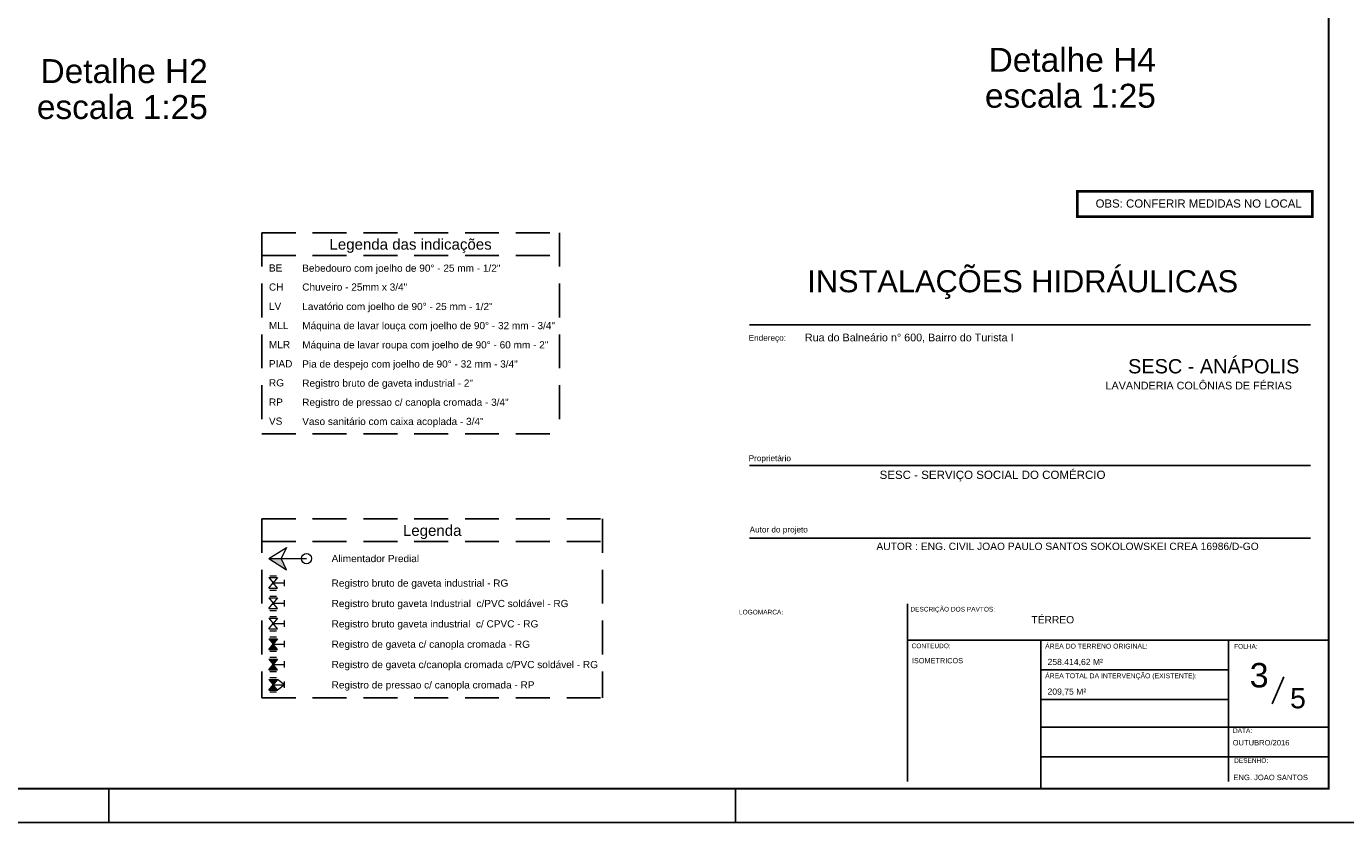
# Model space of a CAD drawing. Header units: millimetres. Extents: x -15 to 153, y -141 to 37.
# Tile 29 of 98: x 29 to 68, y -82 to -58. Entities that reach past the tile are written whole.
import ezdxf
from ezdxf.enums import TextEntityAlignment as Align

# ---------------------------------------------------------------- set-up
doc = ezdxf.new("R2010")
doc.units = ezdxf.units.MM
doc.header["$MEASUREMENT"] = 0
doc.linetypes.add('HIDDEN', pattern=[0.375, 0.25, -0.125])
doc.layers.get('0').update_dxf_attribs({"color": 5, "lineweight": 20})
for name, color, linetype in [('ARQ_TXT_GER', 2, 'Continuous'), ('ARQ_TXT_LEG', 20, 'Continuous'), ('ARQ_TXT_TIT', 4, 'Continuous'), ('HACHURA', 8, 'Continuous'), ('TXT-ESP', 40, 'Continuous'), ('XX-CARIMBO', 9, 'Continuous'), ('XX-FOLHA', 253, 'Continuous')]:
    doc.layers.add(name, color=color, linetype=linetype)
doc.layers.add('Simbolos', color=5, linetype='Continuous', lineweight=20)
doc.layers.add('Simbolos_int', color=174, linetype='Continuous', lineweight=5)
doc.styles.add('Arial', font='arial.ttf')
doc.styles.add('Texto Cota', font='arial.ttf')

# ---------------------------------------------------------------- blocks, each defined once
blk = doc.blocks.new('Aprovacao A-1_SC')
at = {"layer": 'XX-CARIMBO', "ltscale": 0.5}
blk.add_line((0, 0), (840, 0), dxfattribs=at)
at = {"layer": 'XX-FOLHA', "ltscale": 0.5}
blk.add_line((470, 10), (470, 0), dxfattribs=at)
blk.add_line((470, 10), (470, 0), dxfattribs=at)
at = {"layer": 'XX-FOLHA'}
blk.add_line((655, 0), (655, 10), dxfattribs=at)
blk.add_line((655, 0), (655, 10), dxfattribs=at)
at = {"layer": 'XX-FOLHA', "ltscale": 0.5, "const_width": 0.5}
blk.add_lwpolyline([(25, 584), (25, 10), (830, 10), (830, 584), (25, 584)], dxfattribs=at)

msp = doc.modelspace()

# ---------------------------------------------------------------- hatches: boundary and pattern name
at = {"layer": 'Simbolos', "linetype": 'Continuous'}
for points in [[(36.245, -73.976), (36.765, -74.303), (36.602, -73.976), (36.245, -73.976)], [(36.245, -76.337), (36.497, -76.337), (36.371, -76.494)], [(36.371, -76.494), (36.245, -76.652), (36.497, -76.652)], [(36.245, -76.936), (36.497, -76.936), (36.371, -77.094)], [(36.371, -77.094), (36.245, -77.251), (36.497, -77.251)], [(36.245, -77.536), (36.497, -77.536), (36.371, -77.693)], [(36.371, -77.693), (36.245, -77.851), (36.497, -77.851)]]:
    msp.add_hatch(color=256, dxfattribs=at).paths.add_polyline_path(points)

# ---------------------------------------------------------------- linework, layer by layer
msp.add_circle((37.353, -73.976), 0.151)
at = {"layer": 'HACHURA', "linetype": 'HIDDEN', "ltscale": 4}
for p, q in [((36.033, -64.364), (44.816, -64.364)), ((36.033, -64.364), (36.033, -70.294)), ((44.816, -64.364), (44.816, -70.294)), ((36.033, -65.035), (44.816, -65.035)), ((36.033, -70.294), (44.816, -70.294)), ((36.033, -72.802), (46.091, -72.802)), ((36.033, -72.802), (36.033, -78.081)), ((46.091, -72.802), (46.091, -78.081)), ((36.033, -73.473), (46.091, -73.473)), ((36.033, -78.081), (46.091, -78.081))]:
    msp.add_line(p, q, dxfattribs=at)
at = {"layer": 'Simbolos'}
for p, q in [((36.245, -73.976), (36.765, -73.649)), ((36.765, -73.649), (36.602, -73.976)), ((36.245, -73.976), (36.765, -74.303)), ((36.245, -73.976), (36.602, -73.976)), ((36.765, -74.303), (36.602, -73.976)), ((36.602, -73.976), (37.353, -73.976)), ((36.245, -74.534), (36.371, -74.691)), ((36.245, -74.534), (36.497, -74.534)), ((36.245, -74.849), (36.371, -74.691)), ((36.27, -74.48), (36.471, -74.48)), ((36.497, -74.534), (36.371, -74.691)), ((36.497, -74.849), (36.371, -74.691)), ((36.371, -74.691), (36.701, -74.691)), ((36.701, -74.786), (36.701, -74.597)), ((36.245, -74.849), (36.497, -74.849)), ((36.245, -75.135), (36.371, -75.292)), ((36.245, -75.135), (36.497, -75.135)), ((36.27, -74.904), (36.471, -74.904)), ((36.27, -75.081), (36.471, -75.081)), ((36.497, -75.135), (36.371, -75.292)), ((36.245, -75.45), (36.371, -75.292)), ((36.245, -75.45), (36.497, -75.45)), ((36.27, -75.505), (36.471, -75.505)), ((36.497, -75.45), (36.371, -75.292)), ((36.371, -75.292), (36.701, -75.292)), ((36.701, -75.387), (36.701, -75.198)), ((36.245, -75.736), (36.371, -75.893)), ((36.245, -75.736), (36.497, -75.736)), ((36.245, -76.051), (36.371, -75.893)), ((36.497, -75.736), (36.371, -75.893)), ((36.497, -76.051), (36.371, -75.893)), ((36.371, -75.893), (36.701, -75.893)), ((36.701, -75.988), (36.701, -75.799)), ((36.245, -76.051), (36.497, -76.051)), ((36.27, -76.283), (36.471, -76.283)), ((36.245, -76.337), (36.497, -76.337)), ((36.245, -76.337), (36.371, -76.494)), ((36.245, -76.652), (36.371, -76.494)), ((36.245, -76.652), (36.497, -76.652)), ((36.497, -76.337), (36.371, -76.494)), ((36.371, -76.494), (36.701, -76.494)), ((36.497, -76.652), (36.371, -76.494)), ((36.701, -76.589), (36.701, -76.4)), ((36.245, -76.936), (36.497, -76.936)), ((36.245, -76.936), (36.371, -77.094)), ((36.27, -76.706), (36.471, -76.706)), ((36.27, -76.882), (36.471, -76.882)), ((36.497, -76.936), (36.371, -77.094)), ((36.701, -77.188), (36.701, -76.999)), ((36.245, -77.251), (36.371, -77.094)), ((36.245, -77.251), (36.497, -77.251)), ((36.27, -77.305), (36.471, -77.305)), ((36.371, -77.094), (36.701, -77.094)), ((36.497, -77.251), (36.371, -77.094)), ((36.245, -77.536), (36.371, -77.693)), ((36.245, -77.536), (36.497, -77.536)), ((36.245, -77.851), (36.371, -77.693)), ((36.245, -77.851), (36.497, -77.851)), ((36.269, -77.482), (36.471, -77.482)), ((36.497, -77.536), (36.371, -77.693)), ((36.371, -77.693), (36.701, -77.693)), ((36.497, -77.851), (36.371, -77.693)), ((36.701, -77.693), (36.497, -77.536)), ((36.701, -77.693), (36.497, -77.851)), ((36.701, -77.788), (36.701, -77.599)), ((36.269, -77.905), (36.471, -77.905))]:
    msp.add_line(p, q, dxfattribs=at)
at = {"layer": 'Simbolos_int'}
for p, q in [((36.27, -75.682), (36.471, -75.682)), ((36.27, -76.106), (36.471, -76.106))]:
    msp.add_line(p, q, dxfattribs=at)
at = {"layer": 'TXT-ESP'}
msp.add_line((65.851, -78.259), (66.195, -77.466), dxfattribs=at)
at = {"layer": 'TXT-ESP', "color": 1, "true_color": 0xf00000, "const_width": 0.0767}
msp.add_lwpolyline([(60.098, -63.147), (67.036, -63.147), (67.036, -63.893), (60.098, -63.893)], close=True, dxfattribs=at)
at = {"layer": 'XX-FOLHA'}
for p, q in [((50.423, -67.08), (66.976, -67.08)), ((50.423, -71.232), (66.976, -71.232)), ((50.423, -73.37), (66.976, -73.37)), ((55.084, -80.552), (55.084, -75.313)), ((55.084, -76.385), (64.559, -76.385)), ((59.018, -80.76), (59.018, -76.385)), ((59.018, -80.76), (59.018, -76.385)), ((64.559, -80.552), (64.559, -76.385)), ((64.559, -80.552), (64.559, -76.385)), ((64.559, -76.385), (67.517, -76.385)), ((59.018, -77.26), (64.559, -77.26)), ((59.018, -78.135), (64.559, -78.135)), ((59.018, -78.95), (67.517, -78.95)), ((59.018, -79.825), (67.517, -79.825))]:
    msp.add_line(p, q, dxfattribs=at)

# ---------------------------------------------------------------- block references
at = {"xscale": 0.1, "yscale": 0.1, "zscale": 0.1}
msp.add_blockref('Aprovacao A-1_SC', (-15.483, -81.76), dxfattribs=at)

# ---------------------------------------------------------------- texts
at = {"ltscale": 2.666667, "style": 'Arial'}
for s, height, p in [('Rua do Balneário n° 600, Bairro do Turista I', 0.22708, (52.06, -67.568)), ('LAVANDERIA COLÔNIAS DE FÉRIAS', 0.22708, (60.933, -68.986)), ('258.414,62 M²', 0.18166, (59.22, -77.113)), ('209,75 M²', 0.1817, (59.22, -77.988))]:
    msp.add_text(s, height=height, dxfattribs=at).set_placement(p)
at = {"style": 'Arial'}
for s, height, p in [('SESC - ANÁPOLIS', 0.42, (61.598, -68.513)), ('ÁREA DO TERRENO ORIGINAL:', 0.14451, (59.149, -76.629)), ('ÁREA TOTAL DA INTERVENÇÃO (EXISTENTE):', 0.14451, (59.149, -77.504))]:
    msp.add_text(s, height=height, dxfattribs=at).set_placement(p)
at = {"char_height": 0.2118, "attachment_point": 7, "line_spacing_factor": 0.798, "style": 'Arial'}
for s, insert, width in [('BE', (36.245, -65.511), 0.50832), ('CH', (36.245, -66.076), 0.50832), ('LV', (36.245, -66.64), 0.50832), ('MLL', (36.245, -67.206), 0.76248), ('MLR', (36.245, -67.771), 0.76248), ('PIAD', (36.245, -68.335), 1.01664), ('RG', (36.245, -68.901), 0.50832), ('RP', (36.245, -69.465), 0.50832), ('VS', (36.245, -70.03), 0.50832)]:
    msp.add_mtext(s, dxfattribs=dict(at, insert=insert, width=width))
at = {"layer": 'ARQ_TXT_GER', "ltscale": 2.666667, "style": 'Arial'}
for s, height, p in [('SESC - SERVIÇO SOCIAL DO COMÉRCIO ', 0.2433, (54.265, -71.626)), ('AUTOR : ENG. CIVIL JOAO PAULO SANTOS SOKOLOWSKEI CREA 16986/D-GO', 0.21626, (54.171, -73.722)), ('TÉRREO ', 0.2163, (58.746, -75.885))]:
    msp.add_text(s, height=height, dxfattribs=at).set_placement(p)
at = {"layer": 'ARQ_TXT_LEG', "ltscale": 2.666667, "style": 'Arial'}
for s, height, p in [('Endereço:', 0.173, (50.4, -67.552)), ('Proprietário', 0.17301, (50.4, -71.102)), ('Autor do projeto', 0.17301, (50.428, -73.205))]:
    msp.add_text(s, height=height, dxfattribs=at).set_placement(p)
at = {"layer": 'ARQ_TXT_LEG', "style": 'Arial'}
for s, height, p in [('LOGOMARCA:', 0.1376, (50.115, -75.622)), ('DESCRIÇÃO DOS PAVTOS:', 0.13762, (55.173, -75.536)), ('CONTEUDO:', 0.1376, (55.209, -76.617)), ('FOLHA:', 0.1376, (64.727, -76.631)), ('DATA:', 0.1376, (64.692, -79.114)), ('DESENHO:', 0.1376, (64.727, -79.998))]:
    msp.add_text(s, height=height, dxfattribs=at).set_placement(p)
at = {"layer": 'ARQ_TXT_TIT', "style": 'Arial'}
msp.add_text('INSTALAÇÕES HIDRÁULICAS', height=0.65, dxfattribs=at).set_placement((52.131, -66.121))
at = {"layer": 'HACHURA', "linetype": 'HIDDEN', "ltscale": 4, "style": 'Arial'}
for s, insert, char_height, width, attachment_point, line_spacing_factor in [('Detalhe H4', (62.417, -59.63), 0.706, 8.472, 9, 0.9), ('Detalhe H2', (34.439, -59.962), 0.706, 8.472, 9, 0.9), ('escala 1:25', (62.417, -60.689), 0.706, 8.472, 9, 0.9), ('escala 1:25', (34.439, -61.021), 0.706, 8.472, 9, 0.9), ('Legenda das indicações', (40.424, -64.962), 0.3177, 8.38728, 8, 0.798), ('Bebedouro com joelho de 90%%d - 25 mm - 1/2"', (37.227, -65.58), 0.2118, 10.67472, 7, 0.798), ('Chuveiro - 25mm x 3/4"', (37.227, -66.076), 0.2118, 5.59152, 7, 0.798), ('Lavatório com joelho de 90%%d - 25 mm - 1/2"', (37.227, -66.71), 0.2118, 10.67472, 7, 0.798), ('Máquina de lavar louça com joelho de 90%%d - 32 mm - 3/4"', (37.227, -67.275), 0.2118, 13.9788, 7, 0.798), ('Máquina de lavar roupa com joelho de 90%%d - 60 mm - 2"', (37.227, -67.841), 0.2118, 13.47048, 7, 0.798), ('Pia de despejo com joelho de 90%%d - 32 mm - 3/4"', (37.227, -68.405), 0.2118, 11.94552, 7, 0.798), ('Registro bruto de gaveta industrial - 2"', (37.227, -68.97), 0.2118, 10.1664, 7, 0.798), ('Registro de pressao c/ canopla cromada - 3/4"', (37.227, -69.534), 0.2118, 11.4372, 7, 0.798), ('Vaso sanitário com caixa acoplada - 3/4"', (37.227, -70.1), 0.2118, 10.1664, 7, 0.798), ('Legenda', (41.063, -73.4), 0.3177, 2.66868, 8, 0.798), ('Alimentador Predial', (38.094, -74.082), 0.2118, 4.82904, 7, 0.798), ('Registro bruto de gaveta industrial - RG', (38.094, -74.867), 0.2118, 10.1664, 7, 0.798), ('Registro bruto gaveta Industrial  c/PVC soldável - RG', (38.094, -75.469), 0.2118, 13.47048, 7, 0.798), ('Registro bruto gaveta industrial  c/ CPVC - RG', (38.094, -76.069), 0.2118, 11.69136, 7, 0.798), ('Registro de gaveta c/ canopla cromada - RG', (38.094, -76.67), 0.2118, 10.67472, 7, 0.798), ('Registro de gaveta c/canopla cromada c/PVC soldável - RG', (38.094, -77.269), 0.2118, 14.23296, 7, 0.798), ('Registro de pressao c/ canopla cromada - RP', (38.094, -77.869), 0.2118, 10.92888, 7, 0.798)]:
    msp.add_mtext(s, dxfattribs=dict(at, insert=insert, char_height=char_height, width=width, attachment_point=attachment_point, line_spacing_factor=line_spacing_factor))
at = {"layer": 'TXT-ESP', "style": 'Arial'}
for s, height, p in [('3', 0.72, (65.465, -77.413)), ('5', 0.6, (66.611, -78.095))]:
    msp.add_text(s, height=height, dxfattribs=at).set_placement(p, align=Align.MIDDLE)
at = {"layer": 'TXT-ESP', "style": 'Texto Cota'}
for s, p in [('OUTUBRO/2016', (64.683, -79.532)), ('ENG. JOAO SANTOS', (64.707, -80.556))]:
    msp.add_text(s, height=0.16, dxfattribs=at).set_placement(p, align=Align.BOTTOM_LEFT)
at = {"layer": 'TXT-ESP', "color": 1, "true_color": 0xf00000, "insert": (60.639, -63.383), "char_height": 0.2411, "width": 21.45595, "attachment_point": 1, "style": 'Texto Cota'}
msp.add_mtext('OBS: CONFERIR MEDIDAS NO LOCAL', dxfattribs=at)
at = {"layer": 'TXT-ESP', "insert": (55.218, -76.908), "char_height": 0.15435, "width": 4.33502, "attachment_point": 1, "style": 'Arial'}
msp.add_mtext('ISOMETRICOS', dxfattribs=at)

doc.saveas('drawing.dxf')
